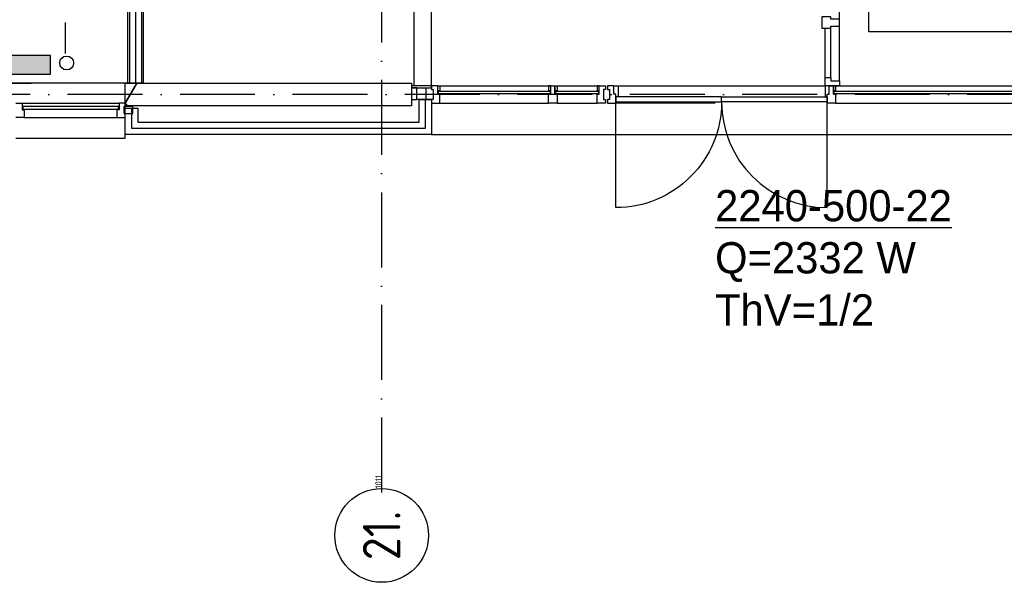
# Model space of a CAD drawing. Extents: x 25315 to 170951, y 867852 to 951952.
# Tile 54 of 119: x 122327 to 130208, y 876526 to 881026. Entities that reach past the tile are written whole.
import ezdxf
from ezdxf.enums import TextEntityAlignment as Align

# ---------------------------------------------------------------- set-up
doc = ezdxf.new("R2010")
doc.units = 0
doc.header["$LTSCALE"] = 100
for name, pattern in [('2322107', [2000, 1000, 1000]), ('2322108', [7, 5, -2]), ('DASHDOT', [9, 6, -1.5, 0, -1.5]), ('DOT2', [1.25, 0, -1.25])]:
    doc.linetypes.add(name, pattern=pattern)
doc.layers.get('0').update_dxf_attribs({"linetype": 'CONTINUOUS'})
for name, color, linetype in [('AL$7----_STRAMIEN', 1, 'DASHDOT'), ('ALN-----_BLOCKNAAM', 2, 'CONTINUOUS'), ('BOUW', 8, 'CONTINUOUS'), ('WI561---', 1, 'CONTINUOUS'), ('WL561---', 4, 'CONTINUOUS'), ('WL561---_AANVOER', 4, 'CONTINUOUS'), ('WL561---_RETOUR', 4, 'CONTINUOUS')]:
    doc.layers.add(name, color=color, linetype=linetype)
doc.styles.add('BURO-025', font='BUROFONT.shx', dxfattribs={"height": 250})
doc.styles.get("Standard").update_dxf_attribs({"font": 'ISOCP'})

# ---------------------------------------------------------------- blocks, each defined once
blk = doc.blocks.new('1011')
at = {"layer": 'AL$7----_STRAMIEN', "color": 7, "linetype": 'CONTINUOUS'}
blk.add_circle((-750, 0), 750, dxfattribs=at)
at = {"layer": 'ALN-----_BLOCKNAAM', "linetype": 'CONTINUOUS'}
blk.add_text('1011', height=100, dxfattribs=at).set_placement((0, 0))
blk = doc.blocks.new('CVHATCH4')
at = {"color": 0, "linetype": 'DOT2'}
blk.add_lwpolyline([(-0.5, 0, 1, 1, 0), (0.5, 0, 1, 1, 0)], format="xyseb", dxfattribs=at)
blk = doc.blocks.new('VER90')
at = {"linetype": 'CONTINUOUS'}
blk.add_lwpolyline([(45, 139), (-45, 139), (-45, 67), (-28, 67), (-28, 0), (28, 0), (28, 67), (45, 67)], close=True, dxfattribs=at)
at = {"layer": 'ALN-----_BLOCKNAAM', "linetype": 'CONTINUOUS'}
blk.add_text('VER90', height=1, dxfattribs=at).set_placement((0, 0))
blk = doc.blocks.new('2322401')
at = {"color": 0, "linetype": 'CONTINUOUS'}
for p, q in [((-0.5, 0.5, 1), (-0.5, 0.5)), ((-0.5, 0.5, 1), (-0.5, -0.5, 1)), ((0.5, 0.5, 1), (-0.5, 0.5, 1)), ((0.5, 0.5), (-0.5, 0.5)), ((-0.5, 0.5), (-0.5, -0.5)), ((0.5, 0.5, 1), (0.5, 0.5)), ((0.5, -0.5, 1), (0.5, 0.5, 1)), ((0.5, -0.5), (0.5, 0.5)), ((-0.5, -0.5, 1), (-0.5, -0.5)), ((-0.5, -0.5, 1), (0.5, -0.5, 1)), ((-0.5, -0.5), (0.5, -0.5)), ((0.5, -0.5, 1), (0.5, -0.5))]:
    blk.add_line(p, q, dxfattribs=at)
blk = doc.blocks.new('CVHATCH1')
at = {"color": 0, "linetype": 'CONTINUOUS'}
blk.add_solid([(-0.5, -0.5), (0.5, -0.5), (-0.5, 0.5), (0.5, 0.5)], dxfattribs=at)
blk = doc.blocks.new('CVRINFO2')
at = {"color": 0, "linetype": 'CONTINUOUS', "style": 'BURO-025'}
for tag, p in [('CV_TEXT125', (0, 0)), ('CV_TEXT225', (0, -4.167)), ('CV_TEXT325', (0, -8.333)), ('CV_TEXT425', (0, -12.5))]:
    blk.add_attdef(tag, p, '', height=2.5, dxfattribs=at)

msp = doc.modelspace()

# ---------------------------------------------------------------- linework, layer by layer
at = {"layer": 'AL$7----_STRAMIEN', "color": 1}
for p, q in [((125223.6, 948952.5), (125223.6, 877210.3)), ((135911.2, 880427.5), (115190.3, 880427.5))]:
    msp.add_line(p, q, dxfattribs=at)
at = {"layer": 'BOUW'}
for p, q in [((125623.8, 880496.5), (125623.8, 887445.3)), ((125484.8, 880496.5), (125484.8, 887308.4)), ((123191.1, 880517.7), (123191.1, 881677.5)), ((123206.1, 881677.5), (123206.1, 880517.7)), ((123253.6, 881677.5), (123253.6, 880517.7)), ((123301.1, 881677.5), (123301.1, 880517.7)), ((123316.1, 881677.5), (123316.1, 880517.7)), ((118113.6, 880517.7), (122418.7, 880517.7)), ((123264, 880517.7), (122204.2, 880517.7)), ((123171.6, 880517.7), (125463.6, 880517.7)), ((123264, 880517.7), (123171.6, 880357.7)), ((123171.6, 880517.7), (123264, 880517.7)), ((123171.6, 880357.7), (123171.6, 880517.7)), ((123171.6, 880357.7), (123171.6, 880517.7)), ((123171.6, 880357.7), (123264, 880517.7)), ((123316.1, 880517.7), (123191.1, 880517.7)), ((125463.6, 880517.7), (125463.6, 880337.7)), ((127116.8, 880496.7), (128773.3, 880496.7)), ((128773.3, 880496.7), (128773.3, 880408.7)), ((128807.3, 880496.7), (128773.3, 880496.7)), ((128807.3, 880496.7), (128840.3, 880496.7)), ((128807.3, 880429.7), (128807.3, 880496.7)), ((128807.3, 880429.7), (128807.3, 880496.7)), ((128840.3, 880496.7), (128857.3, 880496.7)), ((128840.3, 880458.7), (128840.3, 880496.7)), ((128840.3, 880496.7), (128840.3, 880429.7)), ((128857.3, 880458.7), (128840.3, 880458.7)), ((128840.3, 880458.7), (128857.3, 880458.7)), ((128840.3, 880429.7), (128840.3, 880458.7)), ((128844.3, 880454.7), (130560.8, 880454.7)), ((128844.3, 880454.7), (128844.3, 880433.7)), ((128857.3, 880454.7), (128844.3, 880454.7)), ((128844.3, 880433.7), (128844.3, 880454.7)), ((128857.3, 880496.7), (130547.8, 880496.7)), ((128857.3, 880496.7), (128857.3, 880458.7)), ((128857.3, 880458.7), (128857.3, 880454.7)), ((125523.6, 880387.2), (125623.6, 880387.2)), ((125523.6, 880207.7), (125523.6, 880387.2)), ((125573.6, 880157.7), (125573.6, 880387.2)), ((125573.6, 880157.7), (125573.6, 880387.2)), ((125623.6, 880387.2), (125623.6, 880107.7)), ((127945, 880408.7), (128790.3, 880408.7)), ((127945, 880368.7), (127945, 880408.7)), ((128790.3, 880368.7), (127945, 880368.7)), ((128790.3, 880368.7), (127945, 880368.7)), ((128773.3, 880408.7), (128790.3, 880408.7)), ((128790.3, 880429.7), (128807.3, 880429.7)), ((128790.3, 880357.7), (128790.3, 880429.7)), ((128790.3, 880429.7), (128807.3, 880429.7)), ((128790.3, 880408.7), (128790.3, 880429.7)), ((128790.3, 880408.7), (128790.3, 880368.7)), ((128790.3, 879523.4), (128790.3, 880368.7)), ((128857.3, 880429.7), (128840.3, 880429.7)), ((128840.3, 880429.7), (128857.3, 880429.7)), ((130560.8, 880433.7), (128844.3, 880433.7)), ((128844.3, 880433.7), (128857.3, 880433.7)), ((128857.3, 880433.7), (128857.3, 880429.7)), ((128857.3, 880429.7), (128857.3, 880357.7)), ((122296.6, 880357.7), (122346.6, 880357.7)), ((122346.6, 880357.7), (122346.6, 880306.7)), ((122346.6, 880357.7), (122346.6, 880357.7)), ((122346.6, 880357.7), (123121.6, 880357.7)), ((122346.6, 880306.7), (122363.6, 880306.7)), ((123116.6, 880331.7), (122351.6, 880331.7)), ((122351.6, 880331.7), (122351.6, 880310.7)), ((122351.6, 880310.7), (123116.6, 880310.7)), ((122363.6, 880306.7), (122363.6, 880243.7)), ((123104.6, 880306.7), (123104.6, 880243.7)), ((123121.6, 880306.7), (123104.6, 880306.7)), ((123116.6, 880310.7), (123116.6, 880331.7)), ((123171.6, 880357.7), (123121.6, 880357.7)), ((123121.6, 880357.7), (123121.6, 880306.7)), ((123121.6, 880357.7), (123121.6, 880357.7)), ((123232.6, 880332.7), (123161.6, 880332.7)), ((123161.6, 880332.7), (123161.6, 880276.7)), ((123161.6, 880332.7), (123171.6, 880332.7)), ((123161.6, 880276.7), (123161.6, 880332.7)), ((123191.9, 880337.7), (123171.6, 880358)), ((123171.6, 880337.7), (123171.6, 880357.7)), ((123171.6, 880332.7), (123171.6, 880357.7)), ((123171.6, 880077.7), (123171.6, 880357.7)), ((125463.6, 880337.7), (123171.6, 880337.7)), ((123171.6, 880332.7), (123171.6, 880332.7)), ((123171.6, 880317.7), (123271.6, 880317.7)), ((123171.6, 880107.7), (123171.6, 880317.7)), ((123221.6, 880317.7), (123221.6, 880157.7)), ((123221.6, 880317.7), (123221.6, 880157.7)), ((123232.6, 880276.7), (123232.6, 880332.7)), ((123271.6, 880317.7), (123271.6, 880207.7)), ((128857.3, 880357.7), (128790.3, 880357.7)), ((128857.3, 880357.7), (130547.8, 880357.7)), ((122363.6, 880243.7), (122296.6, 880243.7)), ((122363.6, 880243.7), (122363.6, 880243.7)), ((122363.6, 880243.7), (122363.6, 880243.7)), ((122363.6, 880243.7), (122363.6, 880243.7)), ((122363.6, 880243.7), (122363.6, 880243.7)), ((122363.6, 880243.7), (123104.6, 880243.7)), ((123104.6, 880243.7), (123171.6, 880243.7)), ((123104.6, 880243.7), (123104.6, 880243.7)), ((123104.6, 880243.7), (123104.6, 880243.7)), ((123104.6, 880243.7), (123104.6, 880243.7)), ((123104.6, 880243.7), (123104.6, 880243.7)), ((123161.6, 880276.7), (123232.6, 880276.7)), ((123171.6, 880276.7), (123161.6, 880276.7)), ((123171.6, 880243.7), (123171.6, 880276.7)), ((123271.6, 880207.7), (125523.6, 880207.7)), ((123221.6, 880157.7), (125573.6, 880157.7)), ((123221.6, 880157.7), (125573.6, 880157.7)), ((122296.6, 880077.7), (123171.6, 880077.7)), ((125623.6, 880107.7), (123171.6, 880107.7)), ((125623.6, 880107.7), (134543.6, 880107.7))]:
    msp.add_line(p, q, dxfattribs=at)
for points in [[(128887.6, 880536.7), (128887.6, 881470.7)], [(128773.6, 880563.7), (128773.6, 880958.7)], [(128820.6, 880563.7), (128820.6, 880958.7)], [(125673.6, 880496.5), (126577.6, 880496.5)], [(126627.6, 880496.5), (126947.8, 880496.5)], [(125581.6, 880387), (125504.6, 880387)], [(125690.6, 880357.5), (126560.6, 880357.5)], [(126627.6, 880357.5), (126947.8, 880357.5)], [(127893, 880357.7), (127099.8, 880357.7)]]:
    msp.add_lwpolyline(points, dxfattribs=at)
for points in [[(128773.6, 880496.7), (128773.6, 880563.7), (128820.6, 880563.7), (128820.6, 880536.7), (128887.6, 880536.7), (128887.6, 880496.7)], [(125623.6, 880496.5), (125463.6, 880496.5), (125463.6, 880481.5), (125623.6, 880481.5)], [(125463.6, 880387), (125504.6, 880387), (125504.6, 880481.5), (125463.6, 880481.5)], [(125623.6, 880481.5), (125623.6, 880467), (125637.6, 880467), (125637.6, 880387), (125581.6, 880387), (125581.6, 880481.5)], [(125690.6, 880429.5), (125673.6, 880429.5), (125673.6, 880496.5), (125623.6, 880496.5), (125623.6, 880467), (125637.6, 880467), (125637.6, 880387), (125623.6, 880387), (125623.6, 880357.5), (125690.6, 880357.5)], [(125673.6, 880458.5), (125673.6, 880496.5), (125690.6, 880496.5), (125690.6, 880458.5)], [(125690.6, 880458.5), (125690.6, 880454.5), (125677.6, 880454.5), (125677.6, 880433.5), (125690.6, 880433.5), (125690.6, 880429.5), (125673.6, 880429.5), (125673.6, 880458.5)], [(125677.6, 880433.5), (125677.6, 880454.5), (126573.6, 880454.5), (126573.6, 880433.5)], [(126577.6, 880458.5), (126577.6, 880496.5), (126560.6, 880496.5), (126560.6, 880458.5)], [(126560.6, 880357.5), (126560.6, 880429.5), (126577.6, 880429.5), (126577.6, 880496.5), (126610.6, 880496.5), (126610.6, 880429.5), (126627.6, 880429.5), (126627.6, 880357.5)], [(126560.6, 880458.5), (126560.6, 880454.5), (126573.6, 880454.5), (126573.6, 880433.5), (126560.6, 880433.5), (126560.6, 880429.5), (126577.6, 880429.5), (126577.6, 880458.5)], [(126610.6, 880458.5), (126610.6, 880496.5), (126627.6, 880496.5), (126627.6, 880458.5)], [(126627.6, 880458.5), (126627.6, 880454.5), (126614.6, 880454.5), (126614.6, 880433.5), (126627.6, 880433.5), (126627.6, 880429.5), (126610.6, 880429.5), (126610.6, 880458.5)], [(126614.6, 880433.5), (126614.6, 880454.5), (126960.8, 880454.5), (126960.8, 880433.5)], [(126964.8, 880458.5), (126964.8, 880496.5), (126947.8, 880496.5), (126947.8, 880458.5)], [(126947.8, 880429.5), (126964.8, 880429.5), (126964.8, 880496.5), (127014.8, 880496.5), (127014.8, 880467), (127000.8, 880467), (127000.8, 880387), (127014.8, 880387), (127014.8, 880357.5), (126947.8, 880357.5)], [(126947.8, 880458.5), (126947.8, 880454.5), (126960.8, 880454.5), (126960.8, 880433.5), (126947.8, 880433.5), (126947.8, 880429.5), (126964.8, 880429.5), (126964.8, 880458.5)], [(127099.8, 880429.7), (127082.8, 880429.7), (127082.8, 880496.7), (127032.8, 880496.7), (127032.8, 880467.2), (127046.8, 880467.2), (127046.8, 880387.2), (127032.8, 880387.2), (127032.8, 880357.7), (127099.8, 880357.7)], [(127082.8, 880496.7), (127116.8, 880496.7), (127116.8, 880408.7), (127099.8, 880408.7), (127099.8, 880429.7), (127082.8, 880429.7)], [(127099.8, 880408.7), (127099.8, 880368.7), (127945, 880368.7), (127945, 880408.7)]]:
    msp.add_lwpolyline(points, close=True, dxfattribs=at)
msp.add_lwpolyline([(127945, 880368.7, -0.414214), (127099.8, 879523.4), (127099.8, 880368.7)], format="xyb", close=True, dxfattribs=at)
msp.add_arc((128790.3, 880368.7), 845.2, 180, 270, dxfattribs=at)
at = {"layer": 'WL561---', "color": 1}
msp.add_circle((122702.3, 880680.1), 55.7, dxfattribs=at)
at = {"layer": 'WL561---_AANVOER', "linetype": '2322107'}
for p, q in [((129122.4, 880930.1), (129122.4, 886005.1)), ((129939.9, 880930.1), (129122.4, 880930.1)), ((133848.5, 880930.1), (129919.6, 880930.1))]:
    msp.add_line(p, q, dxfattribs=at)
at = {"layer": 'WL561---_RETOUR', "linetype": '2322108'}
msp.add_line((122692, 880755.8), (122692, 881003.9), dxfattribs=at)

# ---------------------------------------------------------------- block references
at = {"layer": 'AL$7----_STRAMIEN'}
ref = msp.add_blockref('1011', (125223.6, 877276.5), dxfattribs=dict(at, xscale=0.5, yscale=0.5, zscale=0.5, rotation=90))
ref.add_attrib('STR-NAAM', '21.', dxfattribs={"color": 3, "linetype": 'CONTINUOUS', "height": 300, "rotation": 90}).set_placement((125223.6, 876901.5), align=Align.MIDDLE)
ref = msp.add_blockref('1011', (125223.6, 877276.5), dxfattribs=dict(at, xscale=0.5, yscale=0.5, zscale=0.5, rotation=90))
ref.add_attrib('STR-NAAM', '21.', dxfattribs={"color": 3, "linetype": 'CONTINUOUS', "height": 300, "rotation": 90}).set_placement((125223.6, 876901.5), align=Align.MIDDLE)
at = {"layer": 'BOUW', "rotation": 90}
msp.add_blockref('VER90', (128887.6, 881003.7), dxfattribs=at)
at = {"layer": 'WI561---'}
ref = msp.add_blockref('CVRINFO2', (127892.8, 879413.7), dxfattribs=dict(at, xscale=100, yscale=100, zscale=100))
ref.add_attrib('CV_TEXT125', '%%u2240-500-22', (127892.8, 879413.7), dxfattribs={"layer": '0', "color": 2, "linetype": 'CONTINUOUS', "height": 250, "style": 'BURO-025'})
ref.add_attrib('CV_TEXT225', 'Q=2332 W', (127892.8, 878997), dxfattribs={"layer": '0', "color": 2, "linetype": 'CONTINUOUS', "height": 250, "style": 'BURO-025'})
ref.add_attrib('CV_TEXT325', 'ThV=1/2', (127892.8, 878580.3), dxfattribs={"layer": '0', "color": 2, "linetype": 'CONTINUOUS', "height": 250, "style": 'BURO-025'})
at = {"layer": 'WL561---', "yscale": 150}
for name, p, xscale, zscale, rotation in [('CVHATCH4', (132273.8, 880711.6), 2800, 2800, 5.264812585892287e-08), ('2322401', (121054, 880664.6, 120), 3040, 400, 180), ('CVHATCH1', (121054, 880664.6, 120), 3040, 3040, 180)]:
    msp.add_blockref(name, p, dxfattribs=dict(at, xscale=xscale, zscale=zscale, rotation=rotation))

doc.saveas('drawing.dxf')
